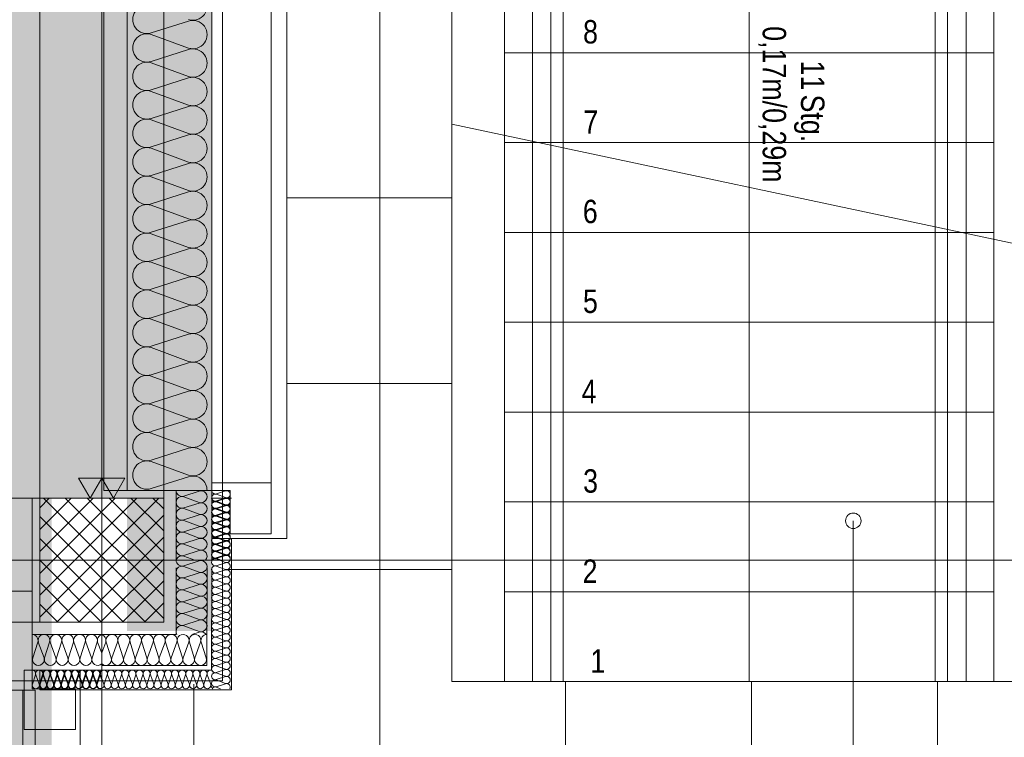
# Model space of a CAD drawing. Extents: x -620 to 3480, y 62 to 1112.
# Tile 9 of 76: x -499 to -435, y 370 to 416. Entities that reach past the tile are written whole.
import ezdxf
from ezdxf.lldxf.tags import DXFTag

# ---------------------------------------------------------------- set-up
doc = ezdxf.new("R2010")
doc.units = 0
doc.layers.get('0').update_dxf_attribs({"lineweight": 13})
for name, color, linetype, lineweight, true_color in [('30 -33 Aussenwände- 3 Aussenstützen', 7, 'Continuous', 50, 0x0000dd), ('30 -33 Aussenwände- 7 Fassade_ Elemente', 7, 'Continuous', 9, 0x00aacc), ('30 -35 Decken- 1 Konstruktion-Träger- Stahlbeton', 7, 'grob-A06GA2HT8I', 13, 0x33aa00), ('30 -35 Decken- 2.2 Treppen Außen', 7, 'Continuous', 9, 0x009999), ('30 -36 Dächer- 3 Dachbeläge', 7, 'Continuous', 15, 0x9999ff), ('30 -36 Dächer- 4 Dachbekleidungen', 7, 'Continuous', 9, 0xccccff), ('70 -72 Beschriftung- 1 Beschriftung allgemein', 7, 'Continuous', 9, 0xff6633), ('70 -72 Beschriftung- 2 Beschriftung Bauteile', 7, 'Continuous', 9, 0x9999ff), ('70 -75 Raumstempel-2 Verweislinie', 3, 'Continuous', 9, 0x00ff00), ('iwb_Layout BA_Markierung', 7, 'Continuous', 9, 0xbadcdc), ('iwb_Schraffur_F90_feuerbestaendig', 1, 'Continuous', 13, 0xff0000), ('iwb_Schraffur_Unterzug', 7, 'Continuous', 5, 0xffffcc)]:
    doc.layers.add(name, color=color, linetype=linetype, lineweight=lineweight, true_color=true_color)
doc.layers.add('60- 61 allgemeine Ausstattung- 4 Terrassen', color=7, linetype='Continuous', lineweight=9)
doc.layers.add('70 -71 Achsen- 1 Gebäudeachsen', color=7, linetype='STRICHPUNKT2-A06GA2HU8I', lineweight=18)
doc.styles.get("Standard").update_dxf_attribs({"font": 'ARIALN.TTF'})
tags = doc.linetypes.add('grob-A06GA2HT8I', pattern=[14, 3, -8, 3]).pattern_tags.tags
tags[8:9] = [DXFTag(74, 4), DXFTag(75, 0), DXFTag(340, '0'), DXFTag(46, 0.0), DXFTag(50, 0.0), DXFTag(44, 0.0), DXFTag(45, 0.0)]
tags[6:7] = [DXFTag(74, 4), DXFTag(75, 0), DXFTag(340, '0'), DXFTag(46, 0.0), DXFTag(50, 0.0), DXFTag(44, 0.0), DXFTag(45, 0.0)]
tags[4:5] = [DXFTag(74, 4), DXFTag(75, 0), DXFTag(340, '0'), DXFTag(46, 0.0), DXFTag(50, 0.0), DXFTag(44, 0.0), DXFTag(45, 0.0)]
tags = doc.linetypes.add('STRICHPUNKT2-A06GA2HU8I', pattern=[12.7, 6.35, -3.175, 0, -3.175]).pattern_tags.tags
tags[10:11] = [DXFTag(74, 4), DXFTag(75, 0), DXFTag(340, '0'), DXFTag(46, 0.0), DXFTag(50, 0.0), DXFTag(44, 0.0), DXFTag(45, 0.0)]
tags[8:9] = [DXFTag(74, 4), DXFTag(75, 0), DXFTag(340, '0'), DXFTag(46, 0.0), DXFTag(50, 0.0), DXFTag(44, 0.0), DXFTag(45, 0.0)]
tags[6:7] = [DXFTag(74, 4), DXFTag(75, 0), DXFTag(340, '0'), DXFTag(46, 0.0), DXFTag(50, 0.0), DXFTag(44, 0.0), DXFTag(45, 0.0)]
tags[4:5] = [DXFTag(74, 4), DXFTag(75, 0), DXFTag(340, '0'), DXFTag(46, 0.0), DXFTag(50, 0.0), DXFTag(44, 0.0), DXFTag(45, 0.0)]

# ---------------------------------------------------------------- blocks, each defined once
blk = doc.blocks.new('Polygon-A06GA2HJ8I')
at = {"color": 0, "linetype": 'ByBlock', "lineweight": -2, "ltscale": 0.13}
blk.add_solid([(-496.963, 91.629), (-561.186, 91.458), (-496.798, 1077.035), (-561.186, 1077.035)], dxfattribs=at)
blk = doc.blocks.new('Referenz-A06GA2HW8I')
at = {"layer": '30 -33 Aussenwände- 3 Aussenstützen', "color": 0, "lineweight": -2}
for p, q in [((-497.685, 384.864), (-497.068, 385.48)), ((-497.685, 383.45), (-495.654, 385.48)), ((-497.685, 382.035), (-494.24, 385.48)), ((-497.685, 380.621), (-492.826, 385.48)), ((-497.685, 379.207), (-491.412, 385.48)), ((-497.685, 377.793), (-489.997, 385.48)), ((-497.452, 385.48), (-489.685, 377.713)), ((-496.038, 385.48), (-489.685, 379.127)), ((-494.624, 385.48), (-489.685, 380.541)), ((-493.209, 385.48), (-489.685, 381.955)), ((-491.795, 385.48), (-489.685, 383.37)), ((-490.381, 385.48), (-489.685, 384.784)), ((-497.685, 384.299), (-490.866, 377.48)), ((-496.583, 377.48), (-489.685, 384.379)), ((-497.685, 382.884), (-492.281, 377.48)), ((-495.169, 377.48), (-489.685, 382.964)), ((-493.685, 382.48), (-493.685, 380.48)), ((-497.685, 381.47), (-493.695, 377.48)), ((-494.685, 381.48), (-492.685, 381.48)), ((-493.755, 377.48), (-489.685, 381.55)), ((-492.341, 377.48), (-489.685, 380.136)), ((-497.685, 380.056), (-495.109, 377.48)), ((-497.685, 378.642), (-496.523, 377.48)), ((-490.926, 377.48), (-489.685, 378.722))]:
    blk.add_line(p, q, dxfattribs=at)
at = {"layer": '30 -33 Aussenwände- 3 Aussenstützen', "color": 0, "linetype": 'Continuous', "lineweight": -2, "ltscale": 0.13}
for p, q in [((-489.685, 385.48), (-497.685, 385.48)), ((-497.685, 385.48), (-497.685, 377.48)), ((-489.685, 377.48), (-489.685, 385.48)), ((-497.685, 377.48), (-489.685, 377.48))]:
    blk.add_line(p, q, dxfattribs=at)
at = {"layer": '30 -33 Aussenwände- 7 Fassade_ Elemente', "color": 0, "linetype": 'Continuous', "lineweight": -2, "ltscale": 0.13}
for p, q in [((-485.885, 598.68), (-485.885, 373.68)), ((-486.585, 546.48), (-486.585, 381.48)), ((-481.745, 382.88), (-481.745, 545.08)), ((-493.545, 541.98), (-493.545, 385.98)), ((-492.045, 385.98), (-492.045, 541.98)), ((-486.585, 386.48), (-486.585, 541.48)), ((-482.745, 541.48), (-482.745, 386.48)), ((-488.085, 416.284), (-490.485, 415.512)), ((-490.485, 415.422), (-488.085, 414.535)), ((-488.085, 414.445), (-490.485, 413.674)), ((-490.485, 413.584), (-488.085, 412.697)), ((-488.085, 412.607), (-490.485, 411.835)), ((-490.485, 411.745), (-488.085, 410.858)), ((-488.085, 410.768), (-490.485, 409.997)), ((-490.485, 409.907), (-488.085, 409.02)), ((-488.085, 408.93), (-490.485, 408.158)), ((-490.485, 408.068), (-488.085, 407.181)), ((-488.085, 407.091), (-490.485, 406.32)), ((-490.485, 406.23), (-488.085, 405.343)), ((-488.085, 405.253), (-490.485, 404.481)), ((-490.485, 404.391), (-488.085, 403.504)), ((-488.085, 403.414), (-490.485, 402.643)), ((-490.485, 402.553), (-488.085, 401.665)), ((-488.085, 401.575), (-490.485, 400.804)), ((-490.485, 400.714), (-488.085, 399.827)), ((-488.085, 399.737), (-490.485, 398.966)), ((-490.485, 398.876), (-488.085, 397.988)), ((-488.085, 397.898), (-490.485, 397.127)), ((-490.485, 397.037), (-488.085, 396.15)), ((-488.085, 396.06), (-490.485, 395.289)), ((-490.485, 395.199), (-488.085, 394.311)), ((-488.085, 394.221), (-490.485, 393.45)), ((-490.485, 393.36), (-488.085, 392.473)), ((-488.085, 392.383), (-490.485, 391.611)), ((-490.485, 391.521), (-488.085, 390.634)), ((-488.085, 390.544), (-490.485, 389.773)), ((-490.485, 389.683), (-488.085, 388.796)), ((-488.085, 388.706), (-490.485, 387.934)), ((-490.485, 387.844), (-488.085, 386.957)), ((-488.085, 386.867), (-490.485, 386.096)), ((-482.745, 386.48), (-486.585, 386.48)), ((-486.585, 386.48), (-486.585, 385.98)), ((-482.745, 383.18), (-482.745, 386.48)), ((-493.545, 385.98), (-486.585, 385.98)), ((-488.885, 385.98), (-492.045, 385.98)), ((-488.885, 385.98), (-488.885, 381.48)), ((-486.585, 385.98), (-488.885, 385.98)), ((-488.385, 385.611), (-487.385, 385.932)), ((-486.585, 385.98), (-485.385, 385.98)), ((-486.585, 381.48), (-486.585, 385.98)), ((-486.585, 385.98), (-486.585, 382.88)), ((-486.285, 385.758), (-485.684, 385.951)), ((-485.385, 385.98), (-485.385, 383.18)), ((-498.185, 385.48), (-561.186, 385.48)), ((-500.585, 385.48), (-498.185, 385.48)), ((-498.185, 374.38), (-498.185, 385.48)), ((-498.185, 385.48), (-498.185, 379.48)), ((-487.385, 385.203), (-488.385, 385.573)), ((-486.588, 385.477), (-485.308, 385.477)), ((-486.288, 385.255), (-485.688, 385.448)), ((-485.688, 385.011), (-486.288, 385.233)), ((-485.685, 385.514), (-486.285, 385.736)), ((-486.285, 385.299), (-485.685, 385.491)), ((-485.685, 385.054), (-486.285, 385.276)), ((-488.385, 384.845), (-487.385, 385.166)), ((-487.385, 384.437), (-488.385, 384.807)), ((-486.288, 384.795), (-485.688, 384.988)), ((-485.688, 384.551), (-486.288, 384.773)), ((-486.286, 384.379), (-485.686, 384.572)), ((-486.285, 384.839), (-485.685, 385.031)), ((-485.685, 384.594), (-486.285, 384.817)), ((-488.385, 384.078), (-487.385, 384.4)), ((-487.385, 383.671), (-488.385, 384.041)), ((-486.288, 384.336), (-485.688, 384.529)), ((-485.688, 384.092), (-486.288, 384.313)), ((-486.288, 383.876), (-485.688, 384.069)), ((-485.686, 384.135), (-486.286, 384.357)), ((-486.286, 383.92), (-485.686, 384.112)), ((-488.385, 383.312), (-487.385, 383.634)), ((-485.688, 383.632), (-486.288, 383.854)), ((-486.288, 383.417), (-485.688, 383.609)), ((-485.688, 383.172), (-486.288, 383.394)), ((-485.686, 383.675), (-486.286, 383.897)), ((-486.286, 383.46), (-485.686, 383.653)), ((-485.687, 383.215), (-486.286, 383.438)), ((-487.385, 382.905), (-488.385, 383.275)), ((-488.385, 382.546), (-487.385, 382.868)), ((-486.585, 382.88), (-481.745, 382.88)), ((-486.288, 382.957), (-485.688, 383.15)), ((-485.688, 382.713), (-486.288, 382.934)), ((-486.288, 382.497), (-485.688, 382.69)), ((-486.287, 383.001), (-485.687, 383.193)), ((-485.687, 382.756), (-486.287, 382.978)), ((-486.287, 382.541), (-485.687, 382.733)), ((-485.385, 383.18), (-482.745, 383.18)), ((-485.305, 382.88), (-485.305, 373.1)), ((-493.685, 380.48), (-493.685, 382.48)), ((-487.385, 382.139), (-488.385, 382.509)), ((-488.385, 381.78), (-487.385, 382.102)), ((-485.688, 382.253), (-486.288, 382.475)), ((-486.288, 382.038), (-485.688, 382.231)), ((-485.687, 382.296), (-486.287, 382.518)), ((-486.287, 382.081), (-485.687, 382.274)), ((-485.688, 381.837), (-486.287, 382.059)), ((-492.685, 381.48), (-494.685, 381.48)), ((-488.385, 381.743), (-487.674, 381.48)), ((-488.385, 381.111), (-487.384, 381.432)), ((-485.688, 381.793), (-486.288, 382.015)), ((-486.288, 381.622), (-485.688, 381.814)), ((-486.288, 381.578), (-485.688, 381.771)), ((-486.288, 381.599), (-485.966, 381.48)), ((-485.688, 381.334), (-486.288, 381.556)), ((-488.885, 380.98), (-488.888, 376.68)), ((-487.385, 380.703), (-488.385, 381.073)), ((-486.885, 380.979), (-486.89, 374.68)), ((-486.585, 380.978), (-486.59, 374.38)), ((-486.288, 381.118), (-485.688, 381.311)), ((-485.688, 380.874), (-486.288, 381.096)), ((-486.288, 380.659), (-485.688, 380.852)), ((-488.385, 380.345), (-487.385, 380.666)), ((-487.386, 379.937), (-488.385, 380.307)), ((-485.688, 380.414), (-486.288, 380.636)), ((-486.288, 380.199), (-485.688, 380.392)), ((-485.688, 379.955), (-486.288, 380.177)), ((-488.386, 379.579), (-487.386, 379.899)), ((-487.386, 379.171), (-488.386, 379.541)), ((-486.288, 379.74), (-485.688, 379.932)), ((-485.688, 379.495), (-486.288, 379.717)), ((-498.185, 379.48), (-500.585, 379.48)), ((-498.185, 379.48), (-498.185, 373.68)), ((-488.386, 378.813), (-487.386, 379.133)), ((-486.288, 379.28), (-485.688, 379.473)), ((-485.688, 379.036), (-486.288, 379.257)), ((-486.288, 378.82), (-485.688, 379.013)), ((-488.387, 378.047), (-487.387, 378.367)), ((-487.387, 378.405), (-488.386, 378.775)), ((-485.688, 378.576), (-486.288, 378.798)), ((-486.288, 378.361), (-485.688, 378.553)), ((-485.688, 378.116), (-486.288, 378.338)), ((-488.388, 377.281), (-487.387, 377.601)), ((-487.387, 377.639), (-488.387, 378.009)), ((-486.288, 377.901), (-485.688, 378.094)), ((-485.688, 377.657), (-486.288, 377.879)), ((-486.288, 377.441), (-485.688, 377.634)), ((-487.388, 376.873), (-488.388, 377.243)), ((-485.688, 377.197), (-486.288, 377.419)), ((-486.288, 376.982), (-485.688, 377.175)), ((-485.688, 376.737), (-486.288, 376.959)), ((-498.185, 376.68), (-493.685, 376.68)), ((-498.185, 374.38), (-498.185, 376.68)), ((-488.888, 376.68), (-493.685, 376.68)), ((-487.874, 376.679), (-487.388, 376.835)), ((-486.288, 376.522), (-485.688, 376.715)), ((-485.688, 376.278), (-486.288, 376.5)), ((-497.815, 376.18), (-498.137, 375.18)), ((-497.408, 375.18), (-497.778, 376.18)), ((-497.049, 376.18), (-497.37, 375.18)), ((-496.642, 375.18), (-497.012, 376.18)), ((-496.283, 376.18), (-496.604, 375.18)), ((-495.876, 375.18), (-496.246, 376.18)), ((-495.517, 376.18), (-495.838, 375.18)), ((-495.11, 375.18), (-495.479, 376.18)), ((-494.751, 376.18), (-495.072, 375.18)), ((-494.344, 375.18), (-494.713, 376.18)), ((-493.985, 376.18), (-494.306, 375.18)), ((-493.947, 376.18), (-493.685, 375.47)), ((-493.428, 376.18), (-493.685, 375.484)), ((-493.39, 376.18), (-493.069, 375.18)), ((-493.031, 375.18), (-492.662, 376.18)), ((-492.624, 376.18), (-492.303, 375.18)), ((-492.265, 375.18), (-491.895, 376.18)), ((-491.858, 376.18), (-491.537, 375.18)), ((-491.499, 375.18), (-491.129, 376.18)), ((-491.092, 376.18), (-490.771, 375.18)), ((-490.733, 375.18), (-490.363, 376.18)), ((-490.326, 376.18), (-490.004, 375.18)), ((-489.967, 375.18), (-489.597, 376.18)), ((-489.56, 376.18), (-489.238, 375.18)), ((-489.201, 375.18), (-488.831, 376.18)), ((-488.794, 376.18), (-488.472, 375.18)), ((-488.435, 375.18), (-488.065, 376.18)), ((-488.028, 376.18), (-487.706, 375.18)), ((-487.669, 375.18), (-487.299, 376.18)), ((-487.262, 376.18), (-486.94, 375.18)), ((-486.288, 376.062), (-485.688, 376.255)), ((-485.688, 375.818), (-486.288, 376.04)), ((-486.288, 375.603), (-485.688, 375.796)), ((-485.688, 375.359), (-486.288, 375.58)), ((-486.288, 375.143), (-485.688, 375.336)), ((-485.688, 374.899), (-486.288, 375.121)), ((-486.89, 374.68), (-493.685, 374.68)), ((-486.288, 374.684), (-485.688, 374.876)), ((-485.688, 374.439), (-486.288, 374.661)), ((-486.288, 374.224), (-485.688, 374.417)), ((-498.685, 374.38), (-498.185, 374.38)), ((-498.685, 370.54), (-498.685, 374.38)), ((-495.085, 374.38), (-498.185, 374.38)), ((-493.685, 374.38), (-498.185, 374.38)), ((-498.185, 374.38), (-498.185, 373.18)), ((-497.963, 374.08), (-498.155, 373.48)), ((-497.718, 373.48), (-497.94, 374.08)), ((-497.503, 374.08), (-497.696, 373.48)), ((-497.685, 373.1), (-497.685, 374.38)), ((-497.685, 373.1), (-497.685, 374.38)), ((-497.463, 374.08), (-497.656, 373.48)), ((-497.259, 373.481), (-497.481, 374.08)), ((-497.219, 373.48), (-497.44, 374.08)), ((-497.044, 374.081), (-497.236, 373.481)), ((-497.003, 374.08), (-497.196, 373.48)), ((-496.799, 373.481), (-497.021, 374.081)), ((-496.759, 373.48), (-496.981, 374.08)), ((-496.584, 374.081), (-496.776, 373.481)), ((-496.544, 374.08), (-496.737, 373.48)), ((-496.339, 373.481), (-496.562, 374.081)), ((-496.299, 373.48), (-496.521, 374.08)), ((-496.124, 374.081), (-496.317, 373.481)), ((-496.084, 374.08), (-496.277, 373.48)), ((-495.88, 373.482), (-496.102, 374.081)), ((-495.84, 373.48), (-496.062, 374.08)), ((-495.665, 374.082), (-495.857, 373.482)), ((-495.624, 374.08), (-495.817, 373.48)), ((-495.42, 373.482), (-495.642, 374.082)), ((-495.38, 373.48), (-495.602, 374.08)), ((-495.205, 374.082), (-495.397, 373.482)), ((-495.165, 374.08), (-495.358, 373.48)), ((-494.96, 373.482), (-495.183, 374.082)), ((-494.921, 373.48), (-495.142, 374.08)), ((-495.085, 369.54), (-495.085, 374.38)), ((-494.745, 374.082), (-494.938, 373.482)), ((-494.705, 374.08), (-494.898, 373.48)), ((-494.501, 373.483), (-494.723, 374.083)), ((-494.461, 373.48), (-494.683, 374.08)), ((-494.286, 374.083), (-494.478, 373.483)), ((-494.246, 374.08), (-494.438, 373.48)), ((-494.041, 373.483), (-494.263, 374.083)), ((-494.001, 373.48), (-494.223, 374.08)), ((-493.826, 374.083), (-494.019, 373.483)), ((-493.786, 374.08), (-493.979, 373.48)), ((-493.804, 374.083), (-493.684, 373.761)), ((-493.542, 373.48), (-493.763, 374.08)), ((-486.59, 374.38), (-493.685, 374.38)), ((-493.326, 374.08), (-493.519, 373.48)), ((-493.082, 373.48), (-493.304, 374.08)), ((-492.867, 374.08), (-493.059, 373.48)), ((-492.622, 373.48), (-492.844, 374.08)), ((-492.407, 374.08), (-492.6, 373.48)), ((-492.163, 373.48), (-492.385, 374.08)), ((-491.947, 374.08), (-492.14, 373.48)), ((-491.703, 373.48), (-491.925, 374.08)), ((-491.488, 374.08), (-491.681, 373.48)), ((-491.243, 373.48), (-491.465, 374.08)), ((-491.028, 374.08), (-491.221, 373.48)), ((-490.784, 373.48), (-491.006, 374.08)), ((-490.568, 374.08), (-490.761, 373.48)), ((-490.324, 373.48), (-490.546, 374.08)), ((-490.109, 374.08), (-490.302, 373.48)), ((-489.865, 373.48), (-490.086, 374.08)), ((-489.649, 374.08), (-489.842, 373.48)), ((-489.405, 373.48), (-489.627, 374.08)), ((-489.19, 374.08), (-489.382, 373.48)), ((-488.945, 373.48), (-489.167, 374.08)), ((-488.73, 374.08), (-488.923, 373.48)), ((-488.486, 373.48), (-488.707, 374.08)), ((-488.27, 374.08), (-488.463, 373.48)), ((-488.026, 373.48), (-488.248, 374.08)), ((-487.811, 374.08), (-488.004, 373.48)), ((-487.566, 373.48), (-487.788, 374.08)), ((-487.351, 374.08), (-487.544, 373.48)), ((-487.107, 373.48), (-487.329, 374.08)), ((-486.891, 374.08), (-487.084, 373.48)), ((-486.647, 373.48), (-486.869, 374.08)), ((-485.688, 373.98), (-486.288, 374.201)), ((-486.288, 373.764), (-485.688, 373.957)), ((-485.885, 373.68), (-561.186, 373.68)), ((-498.185, 373.68), (-501.485, 373.68)), ((-498.185, 373.18), (-495.385, 373.18)), ((-495.385, 373.18), (-495.385, 370.54)), ((-486.585, 373.604), (-486.625, 373.48)), ((-485.688, 373.52), (-486.288, 373.742)), ((-486.288, 373.305), (-485.688, 373.498)), ((-486.288, 373.282), (-486.012, 373.18)), ((-485.305, 373.1), (-497.685, 373.1)), ((-495.385, 370.54), (-498.685, 370.54))]:
    blk.add_line(p, q, dxfattribs=at)
for centre, major_axis, end_param in [((-487.803, 417.248), (-0.282, -0.874), 3.764652), ((-490.767, 416.387), (0.282, 0.874), 3.765224), ((-487.803, 415.409), (-0.282, -0.874), 3.764652), ((-490.767, 414.548), (0.282, 0.874), 3.765224), ((-487.803, 413.571), (-0.282, -0.874), 3.764652), ((-490.767, 412.71), (0.282, 0.874), 3.765224), ((-487.803, 411.732), (-0.282, -0.874), 3.764652), ((-490.767, 410.871), (0.282, 0.874), 3.765224), ((-487.803, 409.894), (-0.282, -0.874), 3.764652), ((-490.767, 409.033), (0.282, 0.874), 3.765224), ((-487.803, 408.055), (-0.282, -0.874), 3.764652), ((-490.767, 407.194), (0.282, 0.874), 3.765224), ((-487.803, 406.217), (-0.282, -0.874), 3.764652), ((-490.767, 405.355), (0.282, 0.874), 3.765224), ((-487.803, 404.378), (-0.282, -0.874), 3.764652), ((-490.767, 403.517), (0.282, 0.874), 3.765224), ((-487.803, 402.54), (-0.282, -0.874), 3.764652), ((-490.767, 401.678), (0.282, 0.874), 3.765224), ((-487.803, 400.701), (-0.282, -0.874), 3.764652), ((-490.767, 399.84), (0.282, 0.874), 3.765224), ((-487.803, 398.863), (-0.282, -0.874), 3.764652), ((-490.767, 398.001), (0.282, 0.874), 3.765224), ((-487.803, 397.024), (-0.282, -0.874), 3.764652), ((-490.767, 396.163), (0.282, 0.874), 3.765224), ((-487.803, 395.186), (-0.282, -0.874), 3.764652), ((-490.767, 394.324), (0.282, 0.874), 3.765224), ((-487.803, 393.347), (-0.282, -0.874), 3.764652), ((-490.767, 392.486), (0.282, 0.874), 3.765224), ((-487.803, 391.509), (-0.282, -0.874), 3.764652), ((-490.767, 390.647), (0.282, 0.874), 3.765224), ((-487.803, 389.67), (-0.282, -0.874), 3.764652), ((-490.767, 388.809), (0.282, 0.874), 3.765224), ((-487.803, 387.831), (-0.282, -0.874), 3.764652), ((-490.767, 386.97), (0.282, 0.874), 3.765224), ((-487.803, 385.993), (0.918, -0.013), 1.896254), ((-488.502, 385.975), (-0.383, 0.005), 1.896254), ((-487.267, 385.568), (-0.117, -0.364), 3.765224), ((-486.355, 385.977), (-0.23, 0.003), 1.896254), ((-485.614, 385.732), (-0.071, -0.219), 3.765224), ((-488.502, 385.209), (0.117, 0.364), 3.764652), ((-487.267, 384.802), (-0.117, -0.364), 3.765224), ((-486.358, 385.014), (0.07, 0.219), 3.764652), ((-486.356, 385.058), (0.071, 0.219), 3.764652), ((-486.355, 385.517), (0.071, 0.219), 3.764652), ((-486.358, 385.474), (-0.23, 0.003), 1.896254), ((-485.618, 385.229), (-0.07, -0.219), 3.765224), ((-485.615, 385.272), (-0.071, -0.219), 3.765224), ((-488.502, 384.443), (0.117, 0.364), 3.764652), ((-486.358, 384.554), (0.07, 0.219), 3.764652), ((-486.356, 384.598), (0.071, 0.219), 3.764652), ((-485.618, 384.77), (-0.07, -0.219), 3.765224), ((-485.615, 384.353), (-0.071, -0.219), 3.765224), ((-485.615, 384.813), (-0.071, -0.219), 3.765224), ((-488.502, 383.677), (0.117, 0.364), 3.764652), ((-488.502, 383.677), (0.117, 0.364), 1.254884), ((-487.267, 384.036), (-0.117, -0.364), 3.765224), ((-486.358, 384.095), (0.07, 0.219), 3.764652), ((-486.356, 384.138), (0.071, 0.219), 3.764652), ((-485.618, 384.31), (-0.07, -0.219), 3.765224), ((-485.618, 383.85), (-0.07, -0.219), 3.765224), ((-485.616, 383.894), (-0.071, -0.219), 3.765224), ((-488.502, 383.677), (-0.31, 0.225), 1.254884), ((-488.502, 382.911), (0.117, 0.364), 3.764652), ((-488.502, 383.677), (-0.31, -0.225), 1.254884), ((-488.502, 382.911), (0.117, 0.364), 1.254884), ((-487.267, 383.27), (0.31, 0.225), 1.255075), ((-487.267, 383.27), (-0.117, -0.364), 3.765224), ((-487.267, 383.27), (0.31, -0.225), 1.255075), ((-486.358, 383.635), (0.07, 0.219), 3.764652), ((-486.358, 383.176), (0.07, 0.219), 3.764652), ((-486.357, 383.679), (0.071, 0.219), 3.764652), ((-486.357, 383.219), (0.071, 0.219), 3.764652), ((-485.618, 383.391), (-0.07, -0.219), 3.765224), ((-485.616, 383.434), (-0.071, -0.219), 3.765224), ((-488.502, 382.911), (-0.31, 0.225), 1.254884), ((-488.502, 382.911), (-0.31, -0.225), 1.254884), ((-487.267, 383.27), (-0.117, -0.364), 1.255075), ((-487.267, 382.503), (-0.117, -0.364), 3.765224), ((-487.267, 382.503), (0.31, 0.225), 1.255075), ((-487.267, 382.503), (0.31, -0.225), 1.255075), ((-486.358, 382.716), (0.07, 0.219), 3.764652), ((-486.357, 382.76), (0.071, 0.219), 3.764652), ((-486.357, 382.76), (-0.186, 0.135), 1.254884), ((-486.357, 382.76), (0.071, 0.219), 1.254884), ((-485.618, 382.931), (-0.07, -0.219), 3.765224), ((-485.618, 382.472), (-0.07, -0.219), 3.765224), ((-485.616, 382.974), (-0.071, -0.219), 3.765224), ((-485.617, 382.515), (0.186, 0.135), 1.255075), ((-485.617, 382.515), (-0.071, -0.219), 3.765224), ((-488.502, 382.145), (-0.31, 0.225), 1.254884), ((-488.502, 382.145), (0.117, 0.364), 1.254884), ((-487.267, 382.503), (-0.117, -0.364), 1.255075), ((-487.267, 381.737), (0.283, -0.257), 2.619647), ((-486.358, 382.256), (0.07, 0.219), 3.764652), ((-486.358, 381.797), (0.07, 0.219), 3.764652), ((-486.358, 382.3), (0.071, 0.219), 3.764652), ((-486.358, 382.3), (-0.186, 0.135), 1.254884), ((-486.358, 382.3), (-0.186, -0.135), 1.254884), ((-486.358, 381.84), (0.071, 0.219), 1.254884), ((-486.357, 382.76), (-0.186, -0.135), 1.254884), ((-486.358, 382.3), (0.071, 0.219), 1.254884), ((-485.617, 382.055), (-0.071, -0.219), 3.765224), ((-485.618, 382.012), (-0.07, -0.219), 3.765224), ((-485.617, 382.515), (-0.071, -0.219), 1.255075), ((-485.617, 382.055), (0.186, 0.135), 1.255075), ((-485.617, 382.515), (0.186, -0.135), 1.255075), ((-485.617, 382.055), (0.186, -0.135), 1.255075), ((-488.502, 381.475), (-0.383, 0.006), 1.896254), ((-488.502, 381.379), (0.117, 0.364), 1.613483), ((-488.502, 382.145), (-0.31, -0.225), 1.254884), ((-487.267, 381.067), (-0.118, -0.364), 3.765224), ((-486.358, 381.337), (0.07, 0.219), 3.764652), ((-486.358, 381.84), (-0.186, 0.135), 1.254884), ((-486.358, 381.381), (0.071, 0.219), 1.434048), ((-486.358, 381.84), (-0.186, -0.135), 1.254884), ((-485.617, 382.055), (-0.071, -0.219), 1.255075), ((-485.617, 381.595), (0.198, -0.116), 2.411197), ((-485.618, 381.552), (-0.07, -0.219), 3.765224), ((-488.502, 380.709), (0.118, 0.364), 3.764652), ((-486.358, 380.877), (0.07, 0.219), 3.764652), ((-485.618, 381.093), (-0.07, -0.219), 3.765224), ((-485.618, 380.633), (-0.07, -0.219), 3.765224), ((-488.503, 379.943), (0.118, 0.364), 3.764652), ((-487.268, 380.301), (-0.118, -0.364), 3.765224), ((-486.358, 380.418), (0.07, 0.219), 3.764652), ((-486.358, 379.958), (0.07, 0.219), 3.764652), ((-485.618, 380.173), (-0.07, -0.219), 3.765224), ((-488.503, 379.177), (0.118, 0.364), 3.764652), ((-488.503, 379.177), (0.118, 0.364), 1.254884), ((-487.268, 379.535), (-0.118, -0.364), 3.765224), ((-486.358, 379.498), (0.07, 0.219), 3.764652), ((-485.618, 379.714), (-0.07, -0.219), 3.765224), ((-485.618, 379.254), (-0.07, -0.219), 3.765224), ((-488.503, 379.177), (-0.31, 0.225), 1.254884), ((-488.503, 379.177), (-0.31, -0.224), 1.254884), ((-487.269, 378.769), (-0.118, -0.364), 3.765224), ((-487.269, 378.769), (0.31, 0.224), 1.255075), ((-487.269, 378.769), (0.31, -0.225), 1.255075), ((-486.358, 379.039), (0.07, 0.219), 3.764652), ((-485.618, 378.795), (-0.07, -0.219), 3.765224), ((-488.504, 378.411), (0.118, 0.364), 3.764652), ((-488.504, 378.411), (-0.31, 0.225), 1.254884), ((-488.504, 378.411), (0.118, 0.364), 1.254884), ((-487.269, 378.769), (-0.118, -0.364), 1.255075), ((-487.27, 378.003), (0.31, 0.224), 1.255075), ((-487.27, 378.003), (-0.118, -0.364), 3.765224), ((-487.27, 378.003), (0.31, -0.225), 1.255075), ((-486.358, 378.579), (0.07, 0.219), 3.764652), ((-486.358, 378.12), (0.07, 0.219), 3.764652), ((-485.618, 378.335), (-0.07, -0.219), 3.765224), ((-488.505, 377.645), (-0.31, 0.225), 1.254884), ((-488.504, 378.411), (-0.31, -0.224), 1.254884), ((-488.505, 377.645), (0.118, 0.364), 1.254884), ((-487.27, 378.003), (-0.118, -0.364), 1.255075), ((-487.27, 377.237), (0.31, 0.224), 1.255075), ((-486.358, 377.66), (0.07, 0.219), 3.764652), ((-485.618, 377.875), (-0.07, -0.219), 3.765224), ((-485.618, 377.416), (-0.07, -0.219), 3.765224), ((-488.505, 376.879), (0.118, 0.364), 2.429518), ((-488.505, 377.645), (-0.31, -0.224), 1.254884), ((-487.27, 377.237), (-0.118, -0.364), 1.255075), ((-487.27, 377.237), (0.31, -0.225), 1.255075), ((-486.358, 377.2), (0.07, 0.219), 3.764652), ((-486.358, 376.741), (0.07, 0.219), 3.764652), ((-485.618, 376.956), (-0.07, -0.219), 3.765224), ((-498.179, 376.297), (0.364, -0.117), 1.896254), ((-497.413, 376.297), (0.364, -0.117), 3.764652), ((-496.647, 376.297), (0.364, -0.117), 3.764652), ((-495.881, 376.297), (0.364, -0.117), 3.764652), ((-495.881, 376.297), (-0.225, 0.31), 1.254884), ((-495.881, 376.297), (0.225, 0.31), 1.254884), ((-495.881, 376.297), (0.364, -0.117), 1.254884), ((-495.115, 376.297), (0.364, -0.117), 3.764652), ((-495.115, 376.297), (-0.225, 0.31), 1.254884), ((-495.115, 376.297), (0.225, 0.31), 1.254884), ((-495.115, 376.297), (0.364, -0.117), 1.254884), ((-494.349, 376.297), (-0.225, 0.31), 1.254884), ((-494.349, 376.297), (0.225, 0.31), 1.254884), ((-494.349, 376.297), (0.364, -0.117), 1.254884), ((-493.583, 376.297), (-0.102, 0.369), 1.613483), ((-493.792, 376.297), (0.364, -0.117), 1.598679), ((-493.026, 376.297), (-0.225, 0.31), 1.254884), ((-493.026, 376.297), (0.225, 0.31), 1.254884), ((-493.026, 376.297), (0.364, -0.117), 1.254884), ((-492.26, 376.297), (0.364, -0.117), 3.764652), ((-492.26, 376.297), (-0.225, 0.31), 1.254884), ((-492.26, 376.297), (0.225, 0.31), 1.254884), ((-492.26, 376.297), (0.364, -0.117), 1.254884), ((-491.494, 376.297), (0.364, -0.117), 3.764652), ((-491.494, 376.297), (-0.225, 0.31), 1.254884), ((-491.494, 376.297), (0.225, 0.31), 1.254884), ((-491.494, 376.297), (0.364, -0.117), 1.254884), ((-490.728, 376.297), (0.364, -0.117), 3.764652), ((-489.962, 376.297), (0.364, -0.117), 3.764652), ((-489.196, 376.297), (0.364, -0.117), 3.764652), ((-488.429, 376.297), (0.364, -0.117), 3.764652), ((-487.663, 376.297), (0.364, -0.117), 3.764652), ((-487.271, 376.471), (0.321, 0.208), 1.307885), ((-486.897, 376.297), (0.005, 0.383), 1.896254), ((-486.358, 376.281), (0.07, 0.219), 3.764652), ((-485.618, 376.496), (-0.07, -0.219), 3.765224), ((-486.358, 375.821), (0.07, 0.219), 3.764652), ((-485.618, 376.037), (-0.07, -0.219), 3.765224), ((-485.618, 375.577), (-0.07, -0.219), 3.765224), ((-497.772, 375.063), (-0.364, 0.117), 3.765224), ((-497.006, 375.063), (-0.364, 0.117), 3.765224), ((-496.24, 375.063), (-0.364, 0.117), 3.765224), ((-495.474, 375.063), (-0.364, 0.117), 1.255075), ((-495.474, 375.063), (-0.364, 0.117), 3.765224), ((-495.474, 375.063), (0.225, -0.31), 1.255075), ((-494.708, 375.063), (-0.364, 0.117), 3.765224), ((-494.708, 375.063), (-0.364, 0.117), 1.255075), ((-494.708, 375.063), (0.225, -0.31), 1.255075), ((-493.942, 375.063), (-0.364, 0.117), 2.619647), ((-493.433, 375.063), (-0.252, -0.288), 2.600578), ((-492.667, 375.063), (-0.364, 0.117), 1.255075), ((-492.667, 375.063), (-0.364, 0.117), 3.765224), ((-492.667, 375.063), (0.225, -0.31), 1.255075), ((-491.901, 375.063), (-0.364, 0.117), 3.765224), ((-491.901, 375.063), (-0.364, 0.117), 1.255075), ((-491.901, 375.063), (0.225, -0.31), 1.255075), ((-491.135, 375.063), (-0.364, 0.117), 3.765224), ((-490.369, 375.063), (-0.364, 0.117), 3.765224), ((-489.603, 375.063), (-0.364, 0.117), 3.765224), ((-488.837, 375.063), (-0.364, 0.117), 3.765224), ((-488.071, 375.063), (-0.364, 0.117), 3.765224), ((-487.305, 375.063), (-0.364, 0.117), 3.765224), ((-486.358, 375.362), (0.07, 0.219), 3.764652), ((-486.358, 374.902), (0.07, 0.219), 3.764652), ((-485.618, 375.117), (-0.07, -0.219), 3.765224), ((-495.474, 375.063), (-0.225, -0.31), 1.255075), ((-494.964, 374.153), (0.219, -0.07), 3.764652), ((-494.964, 374.153), (0.135, 0.186), 1.254884), ((-494.708, 375.063), (-0.225, -0.31), 1.255075), ((-494.504, 374.153), (0.219, -0.07), 3.764652), ((-494.504, 374.153), (0.135, 0.186), 1.254884), ((-494.045, 374.153), (0.135, 0.186), 1.254884), ((-492.667, 375.063), (-0.225, -0.31), 1.255075), ((-491.901, 375.063), (-0.225, -0.31), 1.255075), ((-486.358, 374.443), (0.07, 0.219), 3.764652), ((-486.358, 374.443), (-0.186, 0.135), 1.254884), ((-486.358, 374.443), (0.07, 0.219), 1.254884), ((-485.618, 374.658), (-0.07, -0.219), 3.765224), ((-485.618, 374.198), (0.186, 0.135), 1.255075), ((-485.618, 374.198), (-0.07, -0.219), 3.765224), ((-498.182, 374.15), (0.219, -0.07), 1.896254), ((-497.722, 374.151), (0.219, -0.07), 3.764652), ((-497.682, 374.151), (0.219, -0.07), 1.896254), ((-497.262, 374.151), (0.219, -0.07), 3.764652), ((-497.222, 374.151), (0.219, -0.07), 3.764652), ((-496.803, 374.151), (0.219, -0.07), 3.764652), ((-496.762, 374.151), (0.219, -0.07), 3.764652), ((-496.343, 374.152), (0.219, -0.07), 3.764652), ((-496.303, 374.151), (0.219, -0.07), 3.764652), ((-495.883, 374.152), (0.219, -0.07), 3.764652), ((-495.843, 374.151), (0.219, -0.07), 3.764652), ((-495.424, 374.152), (0.219, -0.07), 3.764652), ((-495.383, 374.151), (0.219, -0.07), 3.764652), ((-494.964, 374.153), (-0.135, 0.186), 1.254884), ((-494.924, 374.151), (0.219, -0.07), 3.764652), ((-494.964, 374.153), (0.219, -0.07), 1.254884), ((-494.504, 374.153), (-0.135, 0.186), 1.254884), ((-494.464, 374.151), (0.219, -0.07), 3.764652), ((-494.504, 374.153), (0.219, -0.07), 1.254884), ((-494.045, 374.153), (-0.135, 0.186), 1.254884), ((-494.004, 374.151), (0.219, -0.07), 3.764652), ((-494.045, 374.153), (0.219, -0.07), 1.254884), ((-493.585, 374.154), (-0.1, 0.207), 1.434048), ((-493.545, 374.151), (0.219, -0.07), 3.764652), ((-493.085, 374.151), (0.219, -0.07), 3.764652), ((-492.626, 374.151), (0.219, -0.07), 3.764652), ((-492.166, 374.151), (0.219, -0.07), 3.764652), ((-491.706, 374.151), (0.219, -0.07), 3.764652), ((-491.247, 374.151), (0.219, -0.07), 3.764652), ((-490.787, 374.151), (0.219, -0.07), 3.764652), ((-490.327, 374.151), (0.219, -0.07), 3.764652), ((-489.868, 374.151), (0.219, -0.07), 3.764652), ((-489.408, 374.151), (0.219, -0.07), 3.764652), ((-488.949, 374.151), (0.219, -0.07), 3.764652), ((-488.489, 374.151), (0.219, -0.07), 3.764652), ((-488.029, 374.151), (0.219, -0.07), 3.764652), ((-488.029, 374.151), (-0.135, 0.186), 1.254884), ((-488.029, 374.151), (0.135, 0.186), 1.254884), ((-488.029, 374.151), (0.219, -0.07), 1.254884), ((-487.57, 374.151), (0.219, -0.07), 3.764652), ((-487.57, 374.151), (-0.135, 0.186), 1.254884), ((-487.57, 374.151), (0.135, 0.186), 1.254884), ((-487.57, 374.151), (0.219, -0.07), 1.254884), ((-487.11, 374.151), (-0.135, 0.186), 1.254884), ((-487.11, 374.151), (0.135, 0.186), 1.254884), ((-487.11, 374.151), (0.219, -0.07), 1.254884), ((-486.65, 374.151), (0.066, 0.22), 2.172087), ((-486.358, 373.983), (0.07, 0.219), 3.764652), ((-486.358, 373.983), (-0.186, 0.135), 1.254884), ((-486.358, 374.443), (-0.186, -0.135), 1.254884), ((-486.358, 373.983), (0.07, 0.219), 1.254884), ((-486.358, 373.983), (-0.186, -0.135), 1.254884), ((-486.358, 373.523), (0.07, 0.219), 1.254884), ((-485.618, 374.198), (-0.07, -0.219), 1.255075), ((-485.618, 373.739), (0.186, 0.135), 1.255075), ((-485.618, 373.739), (-0.07, -0.219), 3.765224), ((-485.618, 374.198), (0.186, -0.135), 1.255075), ((-485.618, 373.739), (0.186, -0.135), 1.255075), ((-497.937, 373.41), (-0.219, 0.07), 3.765224), ((-497.477, 373.41), (-0.219, 0.07), 3.765224), ((-497.437, 373.41), (-0.219, 0.07), 3.765224), ((-497.017, 373.41), (-0.219, 0.07), 3.765224), ((-496.978, 373.41), (-0.219, 0.07), 3.765224), ((-496.558, 373.411), (-0.219, 0.07), 3.765224), ((-496.518, 373.41), (-0.219, 0.07), 3.765224), ((-496.098, 373.411), (-0.219, 0.07), 3.765224), ((-496.058, 373.41), (-0.219, 0.07), 3.765224), ((-495.638, 373.411), (-0.219, 0.07), 3.765224), ((-495.599, 373.41), (-0.219, 0.07), 3.765224), ((-495.179, 373.412), (-0.219, 0.07), 3.765224), ((-495.139, 373.41), (-0.219, 0.07), 3.765224), ((-494.719, 373.412), (-0.219, 0.07), 3.765224), ((-494.719, 373.412), (-0.219, 0.07), 1.255075), ((-494.679, 373.41), (-0.219, 0.07), 3.765224), ((-494.719, 373.412), (-0.135, -0.186), 1.255075), ((-494.719, 373.412), (0.135, -0.186), 1.255075), ((-494.26, 373.412), (-0.219, 0.07), 3.765224), ((-494.26, 373.412), (-0.219, 0.07), 1.255075), ((-494.22, 373.41), (-0.219, 0.07), 3.765224), ((-494.26, 373.412), (-0.135, -0.186), 1.255075), ((-494.26, 373.412), (0.135, -0.186), 1.255075), ((-493.8, 373.413), (-0.219, 0.07), 2.411197), ((-493.76, 373.41), (-0.219, 0.07), 3.765224), ((-493.301, 373.41), (-0.219, 0.07), 3.765224), ((-492.841, 373.41), (-0.219, 0.07), 3.765224), ((-492.381, 373.41), (-0.219, 0.07), 3.765224), ((-491.922, 373.41), (-0.219, 0.07), 3.765224), ((-491.462, 373.41), (-0.219, 0.07), 3.765224), ((-491.002, 373.41), (-0.219, 0.07), 3.765224), ((-490.543, 373.41), (-0.219, 0.07), 3.765224), ((-490.083, 373.41), (-0.219, 0.07), 3.765224), ((-489.623, 373.41), (-0.219, 0.07), 3.765224), ((-489.164, 373.41), (-0.219, 0.07), 3.765224), ((-488.704, 373.41), (-0.219, 0.07), 3.765224), ((-488.245, 373.41), (-0.219, 0.07), 3.765224), ((-487.785, 373.41), (-0.219, 0.07), 3.765224), ((-487.785, 373.41), (-0.219, 0.07), 1.255075), ((-487.785, 373.41), (-0.135, -0.186), 1.255075), ((-487.785, 373.41), (0.135, -0.186), 1.255075), ((-487.325, 373.41), (-0.219, 0.07), 3.765224), ((-487.325, 373.41), (-0.219, 0.07), 1.255075), ((-487.325, 373.41), (-0.135, -0.186), 1.255075), ((-487.325, 373.41), (0.135, -0.186), 1.255075), ((-486.866, 373.41), (-0.219, 0.07), 1.255075), ((-486.866, 373.41), (-0.135, -0.186), 1.255075), ((-486.866, 373.41), (0.135, -0.186), 1.255075), ((-486.406, 373.41), (-0.219, 0.07), 0.990893), ((-486.358, 373.523), (-0.186, 0.135), 1.254884), ((-486.358, 373.064), (0.07, 0.219), 1.349822), ((-486.358, 373.523), (-0.186, -0.135), 1.254884), ((-485.618, 373.739), (-0.07, -0.219), 1.255075), ((-485.618, 373.279), (0.207, -0.099), 2.32715)]:
    blk.add_ellipse(centre, major_axis=major_axis, ratio=1, start_param=0, end_param=end_param, dxfattribs=at)
at = {"layer": '30 -35 Decken- 1 Konstruktion-Träger- Stahlbeton', "color": 0, "lineweight": -2}
for p, q in [((-497.685, 385.48), (-497.685, 602.48)), ((-489.685, 385.48), (-489.685, 602.48)), ((-561.186, 385.48), (-497.685, 385.48)), ((-561.186, 377.48), (-497.685, 377.48))]:
    blk.add_line(p, q, dxfattribs=at)
at = {"layer": '30 -35 Decken- 1 Konstruktion-Träger- Stahlbeton', "color": 0, "linetype": 'Continuous', "lineweight": -2, "ltscale": 0.13}
for q in [(-489.685, 385.48), (-497.685, 377.48)]:
    blk.add_line((-497.685, 385.48), q, dxfattribs=at)
at = {"layer": '30 -35 Decken- 2.2 Treppen Außen', "color": 0, "linetype": 'grob-A06GA2HT8I', "lineweight": -2, "ltscale": 0.13}
for p, q in [((-471.085, 537.12), (-471.085, 409.621)), ((-467.685, 408.899), (-467.685, 537.12)), ((-465.885, 537.12), (-465.885, 408.516)), ((-464.685, 408.261), (-464.685, 537.12)), ((-463.885, 537.12), (-463.885, 408.091)), ((-451.885, 405.54), (-451.885, 537.12)), ((-439.885, 537.12), (-439.885, 402.989)), ((-439.085, 402.819), (-439.085, 537.12)), ((-437.885, 537.12), (-437.885, 402.564)), ((-436.085, 537.12), (-436.085, 402.182)), ((-467.685, 414.24), (-467.685, 420.04)), ((-436.085, 414.24), (-436.085, 420.04)), ((-467.685, 414.24), (-467.685, 408.899)), ((-436.085, 414.24), (-467.685, 414.24)), ((-436.085, 408.44), (-436.085, 414.24)), ((-432.685, 401.459), (-471.085, 409.621)), ((-436.085, 408.44), (-465.528, 408.44)), ((-436.085, 402.64), (-436.085, 408.44)), ((-436.085, 402.64), (-438.241, 402.64)), ((-436.085, 402.182), (-436.085, 402.64))]:
    blk.add_line(p, q, dxfattribs=at)
at = {"layer": '30 -35 Decken- 2.2 Treppen Außen', "color": 0, "linetype": 'Continuous', "lineweight": -2, "ltscale": 0.13}
for p, q in [((-471.085, 409.621), (-471.085, 373.64)), ((-432.685, 401.459), (-471.085, 409.621)), ((-467.685, 408.899), (-467.685, 408.44)), ((-467.685, 373.64), (-467.685, 408.899)), ((-465.528, 408.44), (-467.685, 408.44)), ((-467.685, 408.44), (-467.685, 402.64)), ((-465.885, 408.516), (-465.885, 373.64)), ((-464.685, 373.64), (-464.685, 408.261)), ((-463.885, 408.091), (-463.885, 373.64)), ((-451.885, 373.64), (-451.885, 405.54)), ((-438.241, 402.64), (-467.685, 402.64)), ((-467.685, 402.64), (-467.685, 396.84)), ((-439.885, 402.989), (-439.885, 373.64)), ((-439.085, 373.64), (-439.085, 402.819)), ((-437.885, 402.564), (-437.885, 373.64)), ((-436.085, 396.84), (-436.085, 402.182)), ((-436.085, 402.182), (-436.085, 373.64)), ((-467.685, 391.04), (-467.685, 396.84)), ((-467.685, 396.84), (-436.085, 396.84)), ((-436.085, 391.04), (-436.085, 396.84)), ((-467.685, 385.24), (-467.685, 391.04)), ((-436.085, 391.04), (-467.685, 391.04)), ((-436.085, 385.24), (-436.085, 391.04)), ((-467.685, 379.44), (-467.685, 385.24)), ((-436.085, 385.24), (-467.685, 385.24)), ((-436.085, 379.44), (-436.085, 385.24)), ((-467.685, 373.64), (-467.685, 379.44)), ((-436.085, 379.44), (-467.685, 379.44)), ((-436.085, 373.64), (-436.085, 379.44)), ((-471.085, 373.64), (-467.685, 373.64)), ((-436.085, 373.64), (-467.685, 373.64)), ((-465.885, 373.64), (-467.685, 373.64)), ((-463.885, 373.64), (-464.685, 373.64)), ((-439.885, 373.64), (-439.085, 373.64)), ((-437.885, 373.64), (-436.085, 373.64)), ((-436.085, 373.64), (-432.685, 373.64))]:
    blk.add_line(p, q, dxfattribs=at)
at = {"layer": '30 -36 Dächer- 3 Dachbeläge', "color": 0, "linetype": 'Continuous', "lineweight": -2, "ltscale": 0.13}
for p, q in [((-498.785, 373.08), (-502.085, 373.08)), ((-498.785, 258.28), (-498.785, 373.08))]:
    blk.add_line(p, q, dxfattribs=at)
at = {"layer": '30 -36 Dächer- 4 Dachbekleidungen', "color": 0, "linetype": 'Continuous', "lineweight": -2, "ltscale": 0.13}
for p, q in [((-497.985, 373.08), (-498.785, 373.08)), ((-498.785, 373.08), (-498.785, 258.28)), ((-497.985, 257.48), (-497.985, 373.08))]:
    blk.add_line(p, q, dxfattribs=at)
at = {"layer": '60- 61 allgemeine Ausstattung- 4 Terrassen', "color": 0, "lineweight": -2}
for p, q in [((-475.735, 211.08), (-475.735, 546.98)), ((-481.745, 404.88), (-471.085, 404.88)), ((-481.745, 392.88), (-471.085, 392.88)), ((-485.685, 380.88), (-471.085, 380.88)), ((-487.735, 211.08), (-487.735, 373.48)), ((-463.735, 211.08), (-463.735, 373.64)), ((-451.735, 211.08), (-451.735, 373.64)), ((-439.735, 211.08), (-439.735, 373.64))]:
    blk.add_line(p, q, dxfattribs=at)
at = {"layer": '70 -71 Achsen- 1 Gebäudeachsen', "color": 0, "linetype": 'STRICHPUNKT2-A06GA2HU8I', "lineweight": -2, "ltscale": 0.13}
for p, q in [((-493.685, 1081.42), (-493.685, 81.98)), ((-561.186, 381.48), (86.255, 381.48))]:
    blk.add_line(p, q, dxfattribs=at)
at = {"layer": '70 -72 Beschriftung- 1 Beschriftung allgemein', "color": 0, "linetype": 'Continuous', "lineweight": -2, "ltscale": 0.13}
for p, q in [((-489.685, 381.48), (-489.685, 377.48)), ((-489.685, 377.48), (-497.685, 377.48))]:
    blk.add_line(p, q, dxfattribs=at)
at = {"layer": '70 -72 Beschriftung- 2 Beschriftung Bauteile', "color": 0, "lineweight": -2}
for p, q in [((-494.435, 385.48), (-495.185, 386.779)), ((-495.185, 386.779), (-493.685, 386.779)), ((-493.685, 386.779), (-494.435, 385.48)), ((-492.935, 385.48), (-493.685, 386.779)), ((-493.685, 386.779), (-492.185, 386.779)), ((-492.185, 386.779), (-492.935, 385.48))]:
    blk.add_line(p, q, dxfattribs=at)
for points in [[(-494.435, 385.48), (-495.185, 386.779), (-494.435, 386.779)], [(-494.435, 385.48), (-494.435, 386.779), (-493.685, 386.779)], [(-492.935, 385.48), (-493.685, 386.779), (-492.935, 386.779)], [(-492.935, 385.48), (-492.935, 386.779), (-492.185, 386.779)]]:
    blk.add_solid(points, dxfattribs=at)
at = {"layer": '70 -75 Raumstempel-2 Verweislinie', "color": 0, "linetype": 'Continuous', "lineweight": -2, "ltscale": 0.13}
blk.add_line((-445.165, 357.984), (-445.165, 384.02), dxfattribs=at)
at = {"layer": '70 -75 Raumstempel-2 Verweislinie', "color": 0, "linetype": 'ByBlock', "lineweight": -2, "ltscale": 0.13}
blk.add_circle((-445.165, 384.02), 0.5, dxfattribs=at)
at = {"layer": '30 -35 Decken- 2.2 Treppen Außen', "color": 0, "linetype": 'ByBlock', "lineweight": -2, "ltscale": 0.13, "char_height": 1.51033, "attachment_point": 1}
for s, insert, rotation in [('{\\fArial Narrow;8}', (-462.61, 416.345), 0.001), ('{\\fArial Narrow;0,17m/0,29m}', (-449.505, 415.953), 270.001), ('{\\fArial Narrow;11}', (-447.03, 413.732), 270.001), ('{\\fArial Narrow;Stg.}', (-447.03, 411.537), 270.001), ('{\\fArial Narrow;7}', (-462.589, 410.521), 0.001), ('{\\fArial Narrow;6}', (-462.625, 404.745), 0.001), ('{\\fArial Narrow;5}', (-462.616, 398.945), 0.001), ('{\\fArial Narrow;4}', (-462.704, 393.121), 0.001), ('{\\fArial Narrow;3}', (-462.607, 387.345), 0.001), ('{\\fArial Narrow;2}', (-462.64, 381.521), 0.001), ('{\\fArial Narrow;1}', (-462.136, 375.721), 0.001)]:
    blk.add_mtext(s, dxfattribs=dict(at, insert=insert, rotation=rotation))
blk = doc.blocks.new('Referenz-A06GA2HY8I')
at = {"layer": 'iwb_Schraffur_F90_feuerbestaendig', "linetype": 'Continuous', "ltscale": 0.13}
blk.add_solid([(-492.045, 553.38), (-486.585, 553.38), (-492.045, 376.896), (-486.585, 376.896)], dxfattribs=at)
at = {"layer": 'iwb_Schraffur_Unterzug', "linetype": 'Continuous', "ltscale": 0.13}
for points in [[(-497.685, 385.48), (-497.685, 602.48), (-489.685, 385.48), (-489.685, 602.48)], [(-561.186, 385.48), (-497.685, 385.48), (-497.685, 377.48)], [(-561.186, 385.48), (-497.685, 377.48), (-561.186, 378.523)], [(-561.186, 378.523), (-497.685, 377.48), (-561.186, 377.48)]]:
    blk.add_solid(points, dxfattribs=at)

msp = doc.modelspace()

# ---------------------------------------------------------------- block references
at = {"color": 8, "lineweight": 13, "ltscale": 0.13, "true_color": 0x808080}
msp.add_blockref('Referenz-A06GA2HW8I', (0, 0), dxfattribs=at)
at = {"color": 8, "lineweight": 25, "ltscale": 0.25, "true_color": 0x808080}
msp.add_blockref('Referenz-A06GA2HY8I', (0, 0), dxfattribs=at)
at = {"layer": 'iwb_Layout BA_Markierung', "ltscale": 0.13}
msp.add_blockref('Polygon-A06GA2HJ8I', (0, 0), dxfattribs=at)

doc.saveas('drawing.dxf')
